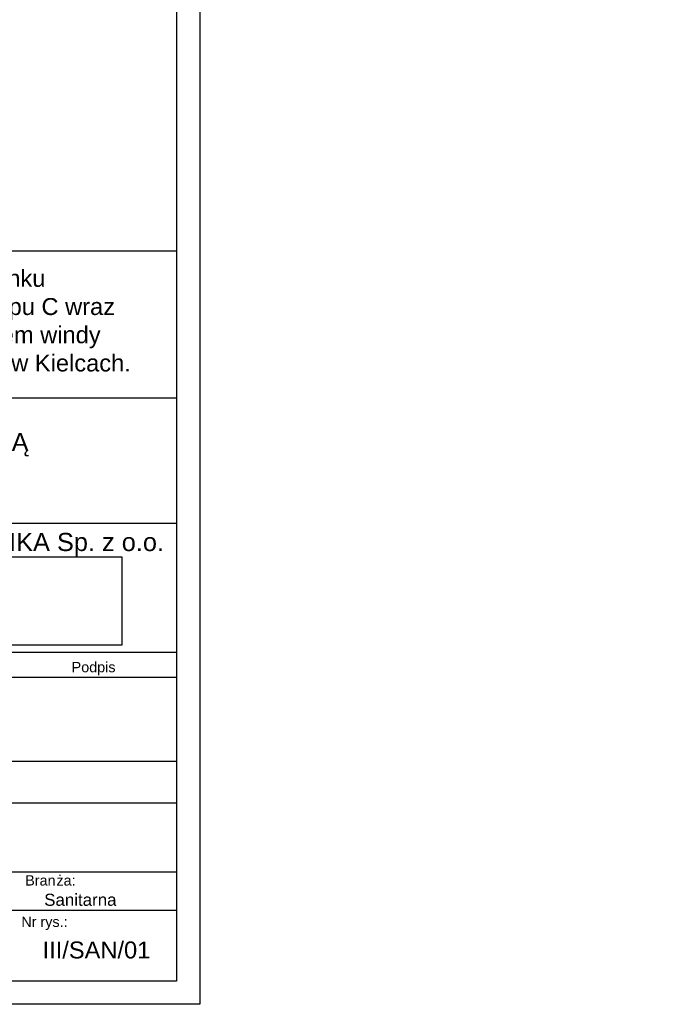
# Model space of a CAD drawing. Header units: inches. Extents: x -112469 to 885939, y -131046 to 286269.
# Tile 35 of 138: x -36571 to -22730, y -68165 to -47002. Entities that reach past the tile are written whole.
import ezdxf

# ---------------------------------------------------------------- set-up
doc = ezdxf.new("R2010")
doc.units = ezdxf.units.IN
doc.header["$MEASUREMENT"] = 0
doc.styles.add('Arial_8', font='arial.ttf', dxfattribs={"height": 0.17})
doc.styles.add('Arial_9', font='arial.ttf', dxfattribs={"height": 0.25})
doc.styles.add('Arial_B', font='arial.ttf', dxfattribs={"height": 0.25})
doc.styles.add('Arial_B_1', font='arial.ttf', dxfattribs={"height": 0.17})
doc.styles.add('Arial_I_1', font='arial.ttf', dxfattribs={"height": 0.17})
doc.styles.add('Arial_I_2', font='arial.ttf', dxfattribs={"height": 0.3})
doc.styles.add('Arial_I_3', font='arial.ttf', dxfattribs={"height": 0.2})
picture_1 = doc.add_image_def('image1.png', size_in_pixel=(666, 214))

msp = doc.modelspace()

# ---------------------------------------------------------------- linework, layer by layer
for p, q in [((-46218, -51972), (-33197, -51972)), ((-46190, -55131), (-33197, -55131)), ((-46190, -55131), (-33197, -55131)), ((-46190, -57822), (-33197, -57822)), ((-46190, -60599), (-33197, -60599)), ((-46190, -61136), (-33197, -61136)), ((-46190, -61136), (-33197, -61136)), ((-46190, -61136), (-33197, -61136)), ((-46218, -62936), (-33197, -62936)), ((-46218, -63835), (-33197, -63835)), ((-46190, -65316), (-33197, -65316)), ((-46190, -65316), (-33197, -65316)), ((-46190, -66138), (-33197, -66138))]:
    msp.add_line(p, q)
for points in [[(-107197, -26165), (-32697, -26165), (-32697, -68165), (-107197, -68165)], [(-106697, -26665), (-33197, -26665), (-33197, -67665), (-106697, -67665)]]:
    msp.add_lwpolyline(points, close=True)

# ---------------------------------------------------------------- texts
at = {"attachment_point": 1}
for s, insert, char_height, width, style in [('{\\A1;          Przebudowa pomieszczeń w budynku      Środowiskowego Domu Samopomocy typu C wraz\\P    z\xa0budową szybu windowego i montażem windy wewnątrz budynku przy ul. Pietraszki 15 w Kielcach.}', (-45937, -52379), 364, 12740.12, 'Arial_B_1'), ('\\pi1693.11987;FUNDACJA GRAMY Z TOBĄ', (-45247, -55885), 390, 10779.21, 'Arial_B'), ('\\pi297.62855;UL. PIETRASZKI \\pi297.62855;15 25-822 KIELCE', (-42364, -56579), 390, 4767.14, 'Arial_9'), ('PROJEKT-TECHNIKA Sp. z o.o.', (-41369, -58033), 390, 8420.93, 'Arial_B'), ('Podpis', (-35454, -60807), 221, 1198.52, 'Arial_I_1'), ('Bran', (-36452, -65391), 221, 812.91, 'Arial_8'), ('ża:', (-35781, -65391), 221, 500.25, 'Arial_8'), ('Sanitarna', (-36044, -65788), 260, 3435.59, 'Arial_I_2'), ('Nr rys.:', (-36536, -66281), 221, 1208.94, 'Arial_8'), ('III/SAN/01', (-36079, -66815), 364, 3387.13, 'Arial_I_3')]:
    msp.add_mtext(s, dxfattribs=dict(at, insert=insert, char_height=char_height, width=width, style=style))

# ---------------------------------------------------------------- pictures from other files: only their frames are drawn
at = {"color": 7, "true_color": 0xfcfcfc}
image = msp.add_image(picture_1, insert=(-40290, -60445), size_in_units=(5915, 1901), rotation=0, dxfattribs=at)
image.dxf.flags = 7

doc.saveas('drawing.dxf')
